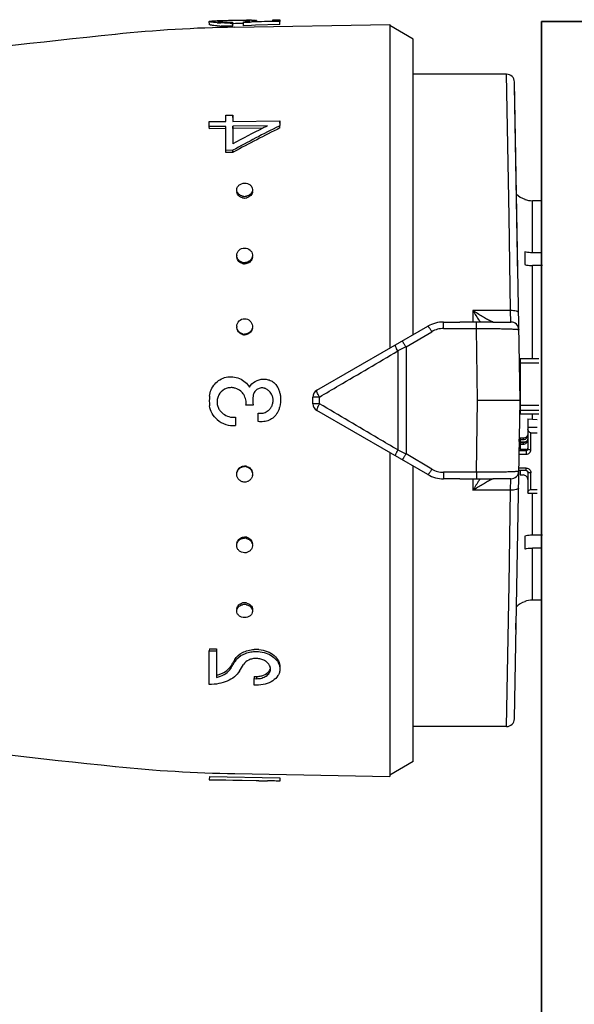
# Model space of a CAD drawing. Header units: millimetres. Extents: x 1279 to 58476, y -6899 to 74987.
# Tile 120 of 157: x 32385 to 32421, y -5974 to -5912. Entities that reach past the tile are written whole.
import ezdxf

# ---------------------------------------------------------------- set-up
doc = ezdxf.new("R2010")
doc.units = ezdxf.units.MM
doc.layers.add('UT_ZAŘÍZENÍ - OT', color=3, linetype='Continuous', lineweight=35)

msp = doc.modelspace()

# ---------------------------------------------------------------- linework, layer by layer
at = {"color": 0, "linetype": 'Continuous'}
for p, q in [((32397.955, -5911.63), (32397.97, -5911.63)), ((32397.97, -5911.63), (32397.982, -5911.63)), ((32397.971, -5911.69), (32397.97, -5911.644)), ((32398.884, -5911.617), (32398.762, -5911.619)), ((32399.718, -5911.677), (32399.717, -5911.613)), ((32400.006, -5911.682), (32400.308, -5911.673)), ((32400.155, -5911.677), (32400.155, -5911.663)), ((32400.308, -5911.673), (32401.368, -5911.639)), ((32400.318, -5911.619), (32400.319, -5911.672)), ((32401.368, -5911.571), (32401.818, -5911.563)), ((32401.368, -5911.639), (32401.368, -5911.571)), ((32401.818, -5911.668), (32401.369, -5911.683)), ((32401.818, -5911.563), (32401.818, -5911.668)), ((32401.821, -5911.867), (32401.818, -5911.668)), ((32397.322, -5911.877), (32397.318, -5911.677)), ((32398.808, -5911.716), (32398.808, -5911.779)), ((32398.812, -5911.978), (32398.808, -5911.779)), ((32398.885, -5911.817), (32398.81, -5911.818)), ((32398.954, -5912.04), (32408.822, -5911.868)), ((32399.496, -5911.81), (32399.464, -5911.81)), ((32399.494, -5911.75), (32399.494, -5911.697)), ((32399.924, -5911.734), (32399.494, -5911.75)), ((32399.497, -5911.949), (32399.494, -5911.75)), ((32400.014, -5911.93), (32399.497, -5911.949)), ((32400.01, -5911.731), (32399.924, -5911.734)), ((32401.301, -5911.685), (32400.01, -5911.731)), ((32400.272, -5911.921), (32400.014, -5911.93)), ((32401.821, -5911.867), (32400.272, -5911.921)), ((32401.369, -5911.683), (32401.301, -5911.685)), ((32408.822, -5911.868), (32408.822, -5932.513)), ((32410.322, -5912.808), (32408.822, -5911.942)), ((32410.322, -5931.647), (32410.322, -5912.808)), ((32416.267, -5915.042), (32410.322, -5915.042)), ((32416.422, -5924.106), (32416.267, -5915.042)), ((32417.122, -5935.842), (32416.767, -5915.533)), ((32416.983, -5927.908), (32416.772, -5915.783)), ((32398.368, -5917.647), (32398.818, -5917.641)), ((32398.368, -5918.052), (32398.368, -5917.647)), ((32398.818, -5917.641), (32398.818, -5918.047)), ((32398.822, -5917.792), (32398.818, -5917.641)), ((32397.318, -5918.066), (32398.368, -5918.052)), ((32397.318, -5918.377), (32397.318, -5918.066)), ((32398.368, -5918.364), (32397.318, -5918.377)), ((32397.322, -5918.521), (32397.318, -5918.377)), ((32398.372, -5918.508), (32397.322, -5918.521)), ((32398.368, -5919.896), (32398.368, -5918.364)), ((32398.818, -5918.047), (32401.818, -5918.008)), ((32401.032, -5918.33), (32398.818, -5918.358)), ((32398.818, -5918.358), (32398.818, -5919.477)), ((32398.822, -5918.502), (32398.818, -5918.358)), ((32400.739, -5918.478), (32398.822, -5918.502)), ((32398.822, -5918.502), (32398.822, -5919.36)), ((32400.977, -5918.358), (32401.032, -5918.33)), ((32401.818, -5918.32), (32401.762, -5918.348)), ((32401.818, -5918.008), (32401.818, -5918.32)), ((32401.821, -5918.155), (32401.818, -5918.008)), ((32401.821, -5918.464), (32401.818, -5918.32)), ((32398.818, -5919.89), (32398.368, -5919.896)), ((32398.372, -5920.027), (32398.368, -5919.896)), ((32398.822, -5920.022), (32398.372, -5920.027)), ((32398.822, -5920.022), (32398.818, -5919.89)), ((32398.874, -5919.994), (32398.822, -5920.022)), ((32417.422, -5923.006), (32417.422, -5923.019)), ((32417.922, -5926.429), (32417.922, -5923.105)), ((32418.492, -5923.105), (32417.922, -5923.105)), ((32416.524, -5930.117), (32416.422, -5924.106)), ((32417.422, -5926.368), (32417.422, -5927.181)), ((32418.54, -5926.429), (32417.922, -5926.429)), ((32417.922, -5933.168), (32417.922, -5927.242)), ((32418.547, -5927.242), (32417.922, -5927.242)), ((32414.122, -5930.117), (32414.122, -5930.851)), ((32416.524, -5930.117), (32414.122, -5930.117)), ((32416.543, -5930.842), (32416.524, -5930.117)), ((32404.172, -5935.198), (32411.252, -5931.11)), ((32412.252, -5931.257), (32412.252, -5930.842)), ((32412.252, -5930.842), (32413.279, -5930.842)), ((32414.349, -5931.257), (32414.349, -5930.85)), ((32415.386, -5930.842), (32416.543, -5930.842)), ((32409.856, -5932.43), (32411.502, -5931.462)), ((32412.252, -5931.257), (32414.349, -5931.257)), ((32414.421, -5935.842), (32414.349, -5931.257)), ((32409.335, -5932.686), (32409.335, -5938.998)), ((32409.856, -5932.43), (32409.856, -5939.254)), ((32417.122, -5933.168), (32417.122, -5936.69)), ((32417.122, -5933.168), (32418.322, -5933.168)), ((32417.122, -5933.452), (32418.322, -5933.452)), ((32400.108, -5936.145), (32399.658, -5936.145)), ((32403.922, -5936.053), (32403.922, -5935.631)), ((32404.335, -5936.057), (32404.335, -5935.627)), ((32414.349, -5940.427), (32414.421, -5935.842)), ((32417.122, -5935.842), (32414.421, -5935.842)), ((32416.767, -5956.151), (32417.122, -5935.842)), ((32417.122, -5936.148), (32418.322, -5936.148)), ((32400.428, -5937.186), (32400.428, -5936.651)), ((32411.252, -5940.574), (32404.172, -5936.486)), ((32417.122, -5936.463), (32418.322, -5936.463)), ((32417.122, -5936.69), (32418.322, -5936.69)), ((32417.922, -5937.033), (32417.922, -5936.69)), ((32398.998, -5936.913), (32398.998, -5937.448)), ((32417.622, -5937.016), (32417.622, -5938.94)), ((32417.622, -5937.016), (32418.222, -5937.05)), ((32417.622, -5937.547), (32418.222, -5937.547)), ((32417.822, -5938.979), (32417.822, -5937.9)), ((32417.822, -5937.9), (32418.222, -5937.9)), ((32417.076, -5938.457), (32417.082, -5938.134)), ((32417.124, -5938.46), (32417.076, -5938.457)), ((32417.076, -5938.491), (32417.485, -5938.491)), ((32417.122, -5938.246), (32417.122, -5938.491)), ((32417.322, -5938.246), (32417.122, -5938.246)), ((32417.122, -5938.344), (32417.322, -5938.344)), ((32417.122, -5938.539), (32417.122, -5938.98)), ((32417.322, -5938.539), (32417.122, -5938.539)), ((32417.122, -5938.636), (32417.322, -5938.636)), ((32417.322, -5938.246), (32417.322, -5938.344)), ((32417.322, -5938.539), (32417.322, -5938.636)), ((32408.822, -5939.171), (32408.822, -5959.816)), ((32411.502, -5940.223), (32409.856, -5939.254)), ((32417.062, -5939.273), (32417.522, -5939.273)), ((32417.066, -5939.038), (32417.522, -5939.038)), ((32417.122, -5938.882), (32417.069, -5938.882)), ((32417.122, -5938.686), (32417.072, -5938.686)), ((32417.522, -5938.98), (32417.122, -5938.98)), ((32417.522, -5938.98), (32417.522, -5939.273)), ((32410.322, -5958.876), (32410.322, -5940.037)), ((32412.252, -5940.427), (32412.252, -5940.842)), ((32414.349, -5940.427), (32412.252, -5940.427)), ((32414.349, -5940.427), (32414.349, -5940.835)), ((32417.522, -5940.317), (32417.044, -5940.317)), ((32417.522, -5940.156), (32417.047, -5940.156)), ((32417.122, -5940.317), (32417.122, -5940.598)), ((32417.522, -5940.317), (32417.522, -5940.156)), ((32417.622, -5940.411), (32417.622, -5941.765)), ((32417.822, -5941.529), (32417.822, -5940.45)), ((32413.279, -5940.842), (32412.252, -5940.842)), ((32414.122, -5940.833), (32414.122, -5941.567)), ((32416.543, -5940.842), (32415.386, -5940.842)), ((32416.524, -5941.567), (32416.543, -5940.842)), ((32417.122, -5940.598), (32417.322, -5940.598)), ((32416.524, -5941.567), (32414.122, -5941.567)), ((32416.422, -5947.578), (32416.524, -5941.567)), ((32417.622, -5941.765), (32418.222, -5941.765)), ((32417.822, -5941.529), (32418.222, -5941.529)), ((32417.922, -5944.442), (32417.922, -5941.765)), ((32417.422, -5944.503), (32417.422, -5945.316)), ((32418.547, -5944.442), (32417.922, -5944.442)), ((32417.922, -5948.579), (32417.922, -5945.255)), ((32418.54, -5945.255), (32417.922, -5945.255)), ((32416.267, -5956.642), (32416.422, -5947.578)), ((32417.422, -5948.665), (32417.422, -5948.678)), ((32418.492, -5948.579), (32417.922, -5948.579)), ((32416.867, -5950.457), (32416.882, -5949.595)), ((32397.322, -5951.682), (32397.318, -5951.814)), ((32397.318, -5953.956), (32397.318, -5951.814)), ((32397.318, -5951.814), (32397.768, -5951.82)), ((32397.322, -5951.682), (32397.772, -5951.688)), ((32397.772, -5951.688), (32397.768, -5951.82)), ((32397.768, -5951.82), (32397.768, -5953.507)), ((32398.915, -5952.419), (32398.944, -5952.372)), ((32398.944, -5952.372), (32398.94, -5952.509)), ((32398.689, -5952.794), (32398.685, -5952.936)), ((32398.799, -5952.747), (32398.827, -5952.7)), ((32400.171, -5953.44), (32400.168, -5953.586)), ((32400.168, -5953.994), (32400.168, -5953.586)), ((32400.168, -5953.586), (32400.318, -5953.588)), ((32400.171, -5953.44), (32400.321, -5953.442)), ((32400.321, -5953.442), (32400.318, -5953.588)), ((32400.318, -5953.996), (32400.168, -5953.994)), ((32416.267, -5956.642), (32410.322, -5956.642)), ((32410.322, -5958.876), (32408.822, -5959.742)), ((32397.322, -5959.828), (32397.318, -5960.028)), ((32397.322, -5959.828), (32401.821, -5959.906)), ((32398.954, -5959.644), (32408.822, -5959.816)), ((32401.821, -5959.906), (32401.818, -5960.106)), ((32401.821, -5959.917), (32401.818, -5960.117)), ((32397.318, -5960.039), (32397.318, -5960.028)), ((32397.318, -5960.028), (32401.818, -5960.106)), ((32400.468, -5960.094), (32397.318, -5960.039)), ((32400.468, -5960.098), (32400.468, -5960.094)), ((32400.468, -5960.098), (32401.031, -5960.107)), ((32401.818, -5960.106), (32401.818, -5960.117))]:
    msp.add_line(p, q, dxfattribs=at)
for centre, radius, start, end in [((32398.586, -5947.364), 35.74, 91.01238, 91.21551), ((32398.115, -5913.426), 1.789, 94.25337, 94.6326), ((32398.171, -5914.195), 2.559, 93.45872, 94.22835), ((32399.567, -5916.891), 5.28, 88.37447, 89.19799), ((32400.427, -5953.719), 42.126, 90.84632, 91.00332), ((32400.142, -5934.619), 23.023, 90.56986, 90.83886), ((32400.042, -5924.823), 13.227, 90.13111, 90.55891), ((32400.524, -6002.027), 90, 91, 95.86353), ((32398.437, -5903.201), 8.577, 265.82558, 266.62577), ((32398.438, -5903.35), 8.626, 265.85586, 266.65073), ((32398.51, -5901.947), 9.833, 266.63176, 267.39596), ((32398.511, -5902.079), 9.899, 266.65673, 267.41559), ((32398.591, -5899.237), 12.544, 270.2757, 270.99142), ((32398.634, -5901.688), 10.03, 270.37671, 270.99382), ((32399.045, -5905.289), 6.424, 274.00652, 274.76218), ((32399.131, -5906.331), 5.379, 274.77014, 275.5791), ((32442.41, -6409.882), 500, 95.86353, 99.2151), ((32416.267, -5915.542), 0.5, 1.00273, 90.00005), ((32449.107, -6012.282), 105.191, 116.74897, 118.55954), ((32448.651, -6012.945), 105.923, 116.89327, 118.06457), ((32448.843, -6012.659), 105.279, 116.52799, 118.3353), ((32445.739, -6007.258), 99.533, 116.72558, 116.87901), ((32399.411, -5922.522), 0.34, 181.83857, 189.22993), ((32399.564, -5922.252), 0.578, 257.40046, 263.77919), ((32399.567, -5922.355), 0.583, 257.43846, 263.79562), ((32399.563, -5922.263), 0.567, 263.76903, 270.51539), ((32399.566, -5922.365), 0.572, 263.78497, 270.51556), ((32399.562, -5922.252), 0.577, 270.61415, 283.65474), ((32399.565, -5922.355), 0.582, 270.61233, 283.61615), ((32399.742, -5922.513), 0.33, 0.0012, 1.80344), ((32417.922, -5921.592), 1.5, 226.64917, 250.52878), ((32417.924, -5921.596), 1.509, 250.58004, 269.92942), ((32399.483, -5926.593), 0.415, 180.00363, 182.62681), ((32399.654, -5926.662), 0.417, 351.68515, 359.95596), ((32399.567, -5926.529), 0.529, 255.90699, 262.90203), ((32399.57, -5926.597), 0.533, 255.94846, 262.92018), ((32399.565, -5926.543), 0.515, 262.89641, 270.33517), ((32399.568, -5926.611), 0.519, 262.91395, 270.33539), ((32434.905, -5917.595), 24.264, 211.06983, 212.81472), ((32399.539, -5931.127), 0.471, 180.01487, 185.18459), ((32412.252, -5932.842), 2, 90, 120), ((32430.948, -5920.14), 19.559, 212.83138, 213.19135), ((32416.543, -5931.342), 0.5, 0.9973, 89.99995), ((32399.569, -5931.117), 0.505, 254.94557, 262.29746), ((32399.572, -5931.148), 0.509, 254.989, 262.3166), ((32399.567, -5931.134), 0.488, 262.29512, 270.14263), ((32399.57, -5931.164), 0.492, 262.31359, 270.14288), ((32412.253, -5932.735), 1.479, 90.0293, 120.51258), ((32517.417, -6151.803), 244.324, 116.11937, 116.25551), ((32417.022, -5933.998), 0.0994, 313.59217, 359.98031), ((32417.022, -5933.986), 0.301, 284.00989, 289.44256), ((32398.715, -5935.905), 0.878, 79.26214, 86.10486), ((32398.705, -5935.954), 0.927, 73.07928, 79.21627), ((32398.701, -5935.992), 0.963, 41.07571, 50.01192), ((32398.695, -5935.996), 0.97, 32.46127, 41.04427), ((32400.677, -5935.62), 0.576, 71.25318, 78.39725), ((32400.679, -5935.613), 0.569, 63.84048, 71.25521), ((32400.554, -5935.849), 0.836, 39.13046, 49.82845), ((32400.561, -5935.844), 0.828, 29.69129, 39.12926), ((32400.757, -5935.543), 1.078, 27.84061, 34.02965), ((32400.762, -5935.541), 1.073, 21.6663, 27.84286), ((32400.779, -5935.534), 1.054, 15.21143, 21.66816), ((32399.867, -5935.781), 1.999, 11.83461, 15.19202), ((32404.422, -5935.631), 0.5, 120, 180), ((32417.022, -5935.614), 0.3, 70.55401, 72.35353), ((32399.98, -5935.842), 2.661, 174.20363, 187.38301), ((32402.404, -5935.842), 2.316, 172.81682, 187.51949), ((32404.422, -5936.053), 0.5, 180, 240), ((32398.709, -5935.948), 0.893, 214.11402, 220.95302), ((32398.879, -5935.799), 1.119, 220.98571, 227.22441), ((32400.57, -5935.879), 0.785, 259.56156, 266.77563), ((32400.557, -5935.84), 0.831, 307.97112, 320.9467), ((32400.55, -5935.834), 0.841, 320.92395, 328.11089), ((32400.599, -5935.98), 1.247, 328.36326, 330.5708), ((32400.613, -5935.987), 1.23, 330.55262, 339.45926), ((32400.659, -5936.005), 1.181, 339.47291, 345.3977), ((32398.881, -5935.808), 1.644, 229.79423, 274.1007), ((32398.88, -5935.816), 1.104, 269.87405, 276.1358), ((32417.332, -5938.049), 0.29, 325.94596, 359.95559), ((32517.417, -5719.881), 244.324, 243.74449, 243.88063), ((32399.566, -5940.551), 0.489, 81.95126, 89.79291), ((32399.57, -5940.52), 0.493, 81.96974, 89.79318), ((32399.564, -5940.569), 0.507, 74.61727, 81.95392), ((32399.567, -5940.538), 0.51, 74.66061, 81.97306), ((32412.253, -5938.949), 1.479, 239.48743, 269.97069), ((32416.543, -5940.342), 0.5, 270, 359), ((32417.534, -5940.411), 0.0882, 0.03691, 8.66078), ((32399.587, -5940.559), 0.481, 352.20997, 354.91531), ((32412.252, -5938.842), 2, 240, 270), ((32434.826, -5954.04), 24.171, 147.18194, 148.9335), ((32431.29, -5951.767), 19.968, 146.8123, 147.16491), ((32399.564, -5945.142), 0.516, 82.18024, 89.60747), ((32399.568, -5945.074), 0.52, 82.19776, 89.60771), ((32399.562, -5945.159), 0.533, 75.22208, 82.18643), ((32399.566, -5945.09), 0.537, 75.26335, 82.20456), ((32417.922, -5950.092), 1.5, 109.47122, 133.35083), ((32417.924, -5950.088), 1.509, 90.07058, 109.41996), ((32399.411, -5949.162), 0.34, 170.77007, 178.16143), ((32399.563, -5949.428), 0.574, 89.52764, 102.6205), ((32399.567, -5949.326), 0.579, 90.47615, 102.57666), ((32399.566, -5949.31), 0.563, 89.46365, 90.42767), ((32399.562, -5949.423), 0.569, 82.70603, 89.43816), ((32399.566, -5949.321), 0.574, 82.72194, 89.43835), ((32399.561, -5949.438), 0.584, 76.3765, 82.71678), ((32399.564, -5949.335), 0.588, 76.41423, 82.73319), ((32399.742, -5949.171), 0.33, 358.19656, 359.9988), ((32400.299, -5953.666), 1.949, 89.34777, 93.68224), ((32400.298, -5953.698), 1.981, 84.74512, 89.3338), ((32359.394, -5928.791), 46.046, 328.85211, 329.1259), ((32399.808, -5953.024), 1.009, 142.68913, 149.33475), ((32399.903, -5953.096), 1.129, 136.6726, 142.69573), ((32397.819, -5952.248), 1.027, 315.49883, 321.71461), ((32397.898, -5952.31), 0.927, 321.71489, 328.50896), ((32360.268, -5929.654), 44.921, 328.78337, 329.0635), ((32360.746, -5929.608), 44.466, 328.57088, 328.85214), ((32358.546, -5928.623), 46.929, 329.13232, 329.40315), ((32361.014, -5929.727), 44.808, 328.5423, 329.17295), ((32400.759, -5952.966), 0.458, 358.60453, 6.96692), ((32397.384, -5951.638), 1.908, 281.62893, 285.76186), ((32442.41, -5461.802), 500, 260.77609, 264.13647), ((32416.267, -5956.142), 0.5, 270, 359), ((32400.524, -5869.657), 90, 264.13647, 269)]:
    msp.add_arc(centre, radius, start, end, dxfattribs=at)
at = {"color": 0, "linetype": 'Continuous', "extrusion": (0, 0, -1)}
for centre, major_axis, ratio, start_param, end_param in [((32417.822, -5937.665), (0, -0.235), 0.85043, 0, 1.570796), ((32417.822, -5941.686), (0.2, 0), 0.785695, 3.141593, 4.712389)]:
    msp.add_ellipse(centre, major_axis=major_axis, ratio=ratio, start_param=start_param, end_param=end_param, dxfattribs=at)
at = {"color": 0, "linetype": 'Continuous'}
for points, knots in [([(32397.318, -5911.677), (32397.318, -5911.674), (32397.326, -5911.667), (32397.333, -5911.665), (32397.338, -5911.664)], [0, 0, 0, 0, 0.34526, 1, 1, 1, 1]), ([(32397.338, -5911.664), (32397.342, -5911.663), (32397.362, -5911.657), (32397.382, -5911.653), (32397.398, -5911.652)], [0, 0, 0, 0, 0.194984, 1, 1, 1, 1]), ([(32397.398, -5911.652), (32397.454, -5911.645), (32397.598, -5911.639), (32397.741, -5911.635), (32397.828, -5911.633)], [0, 0, 0, 0, 0.393124, 1, 1, 1, 1]), ([(32397.97, -5911.644), (32397.955, -5911.645), (32397.929, -5911.647), (32397.896, -5911.651), (32397.875, -5911.656), (32397.863, -5911.66), (32397.861, -5911.663)], [0, 0, 0, 0, 0.402142, 0.703286, 0.901798, 1, 1, 1, 1]), ([(32397.861, -5911.663), (32397.861, -5911.663), (32397.861, -5911.664), (32397.861, -5911.664), (32397.861, -5911.665)], [0, 0, 0, 0, 0.519614, 1, 1, 1, 1]), ([(32397.861, -5911.665), (32397.861, -5911.666), (32397.866, -5911.67), (32397.882, -5911.676), (32397.92, -5911.684), (32397.982, -5911.692), (32398.031, -5911.696), (32398.059, -5911.698)], [0, 0, 0, 0, 0.026104, 0.078509, 0.271488, 0.580502, 1, 1, 1, 1]), ([(32398.762, -5911.619), (32398.623, -5911.621), (32398.374, -5911.627), (32398.125, -5911.634), (32398.016, -5911.64)], [0, 0, 0, 0, 0.5608, 1, 1, 1, 1]), ([(32399.462, -5911.61), (32399.418, -5911.61), (32399.226, -5911.611), (32399.033, -5911.614), (32398.884, -5911.617)], [0, 0, 0, 0, 0.228486, 1, 1, 1, 1]), ([(32399.641, -5911.612), (32399.627, -5911.611), (32399.568, -5911.611), (32399.508, -5911.61), (32399.462, -5911.61)], [0, 0, 0, 0, 0.229978, 1, 1, 1, 1]), ([(32399.654, -5911.684), (32399.692, -5911.68), (32399.757, -5911.673), (32399.833, -5911.662), (32399.878, -5911.653), (32399.901, -5911.647), (32399.913, -5911.642), (32399.92, -5911.637), (32399.92, -5911.635)], [0, 0, 0, 0, 0.416564, 0.727805, 0.840468, 0.923103, 0.975235, 1, 1, 1, 1]), ([(32399.828, -5911.617), (32399.82, -5911.617), (32399.783, -5911.615), (32399.746, -5911.614), (32399.717, -5911.613)], [0, 0, 0, 0, 0.216654, 1, 1, 1, 1]), ([(32399.896, -5911.625), (32399.892, -5911.624), (32399.869, -5911.62), (32399.846, -5911.619), (32399.828, -5911.617)], [0, 0, 0, 0, 0.191517, 1, 1, 1, 1]), ([(32399.92, -5911.635), (32399.92, -5911.632), (32399.91, -5911.627), (32399.902, -5911.626), (32399.896, -5911.625)], [0, 0, 0, 0, 0.306489, 1, 1, 1, 1]), ([(32400.155, -5911.663), (32400.144, -5911.664), (32400.094, -5911.672), (32400.044, -5911.678), (32400.006, -5911.682)], [0, 0, 0, 0, 0.219199, 1, 1, 1, 1]), ([(32400.012, -5911.596), (32400.027, -5911.596), (32400.079, -5911.596), (32400.131, -5911.597), (32400.168, -5911.598)], [0, 0, 0, 0, 0.28218, 1, 1, 1, 1]), ([(32400.318, -5911.619), (32400.318, -5911.624), (32400.3, -5911.632), (32400.272, -5911.64), (32400.218, -5911.652), (32400.178, -5911.659), (32400.155, -5911.663)], [0, 0, 0, 0, 0.080473, 0.272652, 0.58028, 1, 1, 1, 1]), ([(32400.168, -5911.598), (32400.179, -5911.598), (32400.212, -5911.599), (32400.245, -5911.602), (32400.268, -5911.604)], [0, 0, 0, 0, 0.312325, 1, 1, 1, 1]), ([(32400.268, -5911.604), (32400.28, -5911.606), (32400.297, -5911.608), (32400.313, -5911.613), (32400.318, -5911.617), (32400.318, -5911.619)], [0, 0, 0, 0, 0.708486, 0.898996, 1, 1, 1, 1]), ([(32397.812, -5911.755), (32397.743, -5911.75), (32397.645, -5911.741), (32397.523, -5911.727), (32397.452, -5911.717), (32397.397, -5911.707), (32397.355, -5911.697), (32397.332, -5911.69), (32397.318, -5911.681), (32397.318, -5911.677)], [0, 0, 0, 0, 0.415889, 0.585993, 0.728367, 0.841268, 0.923827, 0.975949, 1, 1, 1, 1]), ([(32397.814, -5911.954), (32397.745, -5911.948), (32397.647, -5911.94), (32397.526, -5911.926), (32397.455, -5911.916), (32397.4, -5911.906), (32397.358, -5911.896), (32397.335, -5911.889), (32397.322, -5911.881), (32397.322, -5911.877)], [0, 0, 0, 0, 0.416026, 0.586157, 0.728535, 0.841423, 0.923955, 0.976034, 1, 1, 1, 1]), ([(32398.059, -5911.698), (32398.103, -5911.702), (32398.316, -5911.716), (32398.53, -5911.719), (32398.7, -5911.718)], [0, 0, 0, 0, 0.202928, 1, 1, 1, 1]), ([(32398.651, -5911.781), (32398.6, -5911.781), (32398.404, -5911.781), (32398.208, -5911.776), (32398.063, -5911.769)], [0, 0, 0, 0, 0.261385, 1, 1, 1, 1]), ([(32398.812, -5911.978), (32398.747, -5911.979), (32398.498, -5911.981), (32398.248, -5911.976), (32398.065, -5911.968)], [0, 0, 0, 0, 0.261104, 1, 1, 1, 1]), ([(32399.464, -5911.81), (32399.42, -5911.81), (32399.227, -5911.811), (32399.034, -5911.814), (32398.885, -5911.817)], [0, 0, 0, 0, 0.228577, 1, 1, 1, 1]), ([(32399.068, -5922.422), (32399.066, -5922.366), (32399.093, -5922.25), (32399.205, -5922.106), (32399.373, -5922.013), (32399.502, -5921.99), (32399.568, -5921.989)], [0, 0, 0, 0, 0.229393, 0.470966, 0.729703, 1, 1, 1, 1]), ([(32399.568, -5921.989), (32399.632, -5921.989), (32399.757, -5922.008), (32399.921, -5922.092), (32400.035, -5922.226), (32400.066, -5922.337), (32400.068, -5922.391)], [0, 0, 0, 0, 0.270385, 0.528616, 0.769944, 1, 1, 1, 1]), ([(32399.172, -5922.668), (32399.141, -5922.634), (32399.091, -5922.557), (32399.07, -5922.466), (32399.068, -5922.422)], [0, 0, 0, 0, 0.509651, 1, 1, 1, 1]), ([(32399.441, -5922.923), (32399.351, -5922.903), (32399.183, -5922.824), (32399.089, -5922.659), (32399.076, -5922.576)], [0, 0, 0, 0, 0.524629, 1, 1, 1, 1]), ([(32399.438, -5922.816), (32399.412, -5922.81), (32399.314, -5922.781), (32399.223, -5922.724), (32399.172, -5922.668)], [0, 0, 0, 0, 0.260211, 1, 1, 1, 1]), ([(32399.964, -5922.66), (32399.947, -5922.679), (32399.872, -5922.75), (32399.774, -5922.795), (32399.698, -5922.814)], [0, 0, 0, 0, 0.24218, 1, 1, 1, 1]), ([(32400.071, -5922.513), (32400.071, -5922.604), (32399.986, -5922.801), (32399.802, -5922.897), (32399.702, -5922.921)], [0, 0, 0, 0, 0.47302, 1, 1, 1, 1]), ([(32400.068, -5922.391), (32400.069, -5922.439), (32400.051, -5922.538), (32399.997, -5922.623), (32399.964, -5922.66)], [0, 0, 0, 0, 0.488775, 1, 1, 1, 1]), ([(32399.068, -5926.593), (32399.068, -5926.532), (32399.096, -5926.408), (32399.207, -5926.252), (32399.374, -5926.15), (32399.503, -5926.125), (32399.568, -5926.125)], [0, 0, 0, 0, 0.241806, 0.488407, 0.741812, 1, 1, 1, 1]), ([(32399.135, -5926.826), (32399.126, -5926.809), (32399.09, -5926.743), (32399.071, -5926.668), (32399.068, -5926.612)], [0, 0, 0, 0, 0.253103, 1, 1, 1, 1]), ([(32399.441, -5927.115), (32399.349, -5927.092), (32399.176, -5926.997), (32399.089, -5926.819), (32399.076, -5926.729)], [0, 0, 0, 0, 0.510101, 1, 1, 1, 1]), ([(32399.568, -5926.125), (32399.691, -5926.124), (32399.884, -5926.191), (32400.033, -5926.389), (32400.065, -5926.508), (32400.067, -5926.567)], [0, 0, 0, 0, 0.507384, 0.755665, 1, 1, 1, 1]), ([(32400.067, -5926.722), (32400.054, -5926.812), (32399.967, -5926.992), (32399.794, -5927.089), (32399.702, -5927.113)], [0, 0, 0, 0, 0.489899, 1, 1, 1, 1]), ([(32400.067, -5926.567), (32400.07, -5926.617), (32400.06, -5926.686), (32400.036, -5926.749), (32400.029, -5926.765)], [0, 0, 0, 0, 0.747031, 1, 1, 1, 1]), ([(32417.922, -5926.429), (32417.879, -5926.429), (32417.711, -5926.424), (32417.544, -5926.399), (32417.422, -5926.368)], [0, 0, 0, 0, 0.252472, 1, 1, 1, 1]), ([(32399.438, -5927.042), (32399.376, -5927.027), (32399.257, -5926.974), (32399.168, -5926.879), (32399.135, -5926.826)], [0, 0, 0, 0, 0.506643, 1, 1, 1, 1]), ([(32400.029, -5926.765), (32400, -5926.832), (32399.907, -5926.954), (32399.77, -5927.021), (32399.698, -5927.04)], [0, 0, 0, 0, 0.492845, 1, 1, 1, 1]), ([(32417.422, -5927.181), (32417.462, -5927.192), (32417.626, -5927.227), (32417.795, -5927.242), (32417.922, -5927.242)], [0, 0, 0, 0, 0.247091, 1, 1, 1, 1]), ([(32415.242, -5930.778), (32415.159, -5930.738), (32414.982, -5930.645), (32414.606, -5930.429), (32414.317, -5930.247), (32414.122, -5930.117)], [0, 0, 0, 0, 0.213248, 0.460801, 1, 1, 1, 1]), ([(32417.024, -5930.246), (32417.024, -5930.236), (32417.015, -5930.214), (32416.982, -5930.191), (32416.935, -5930.169), (32416.845, -5930.141), (32416.706, -5930.121), (32416.588, -5930.116), (32416.524, -5930.117)], [0, 0, 0, 0, 0.054454, 0.124226, 0.220024, 0.341181, 0.645763, 1, 1, 1, 1]), ([(32399.068, -5931.127), (32399.068, -5931.001), (32399.176, -5930.737), (32399.441, -5930.632), (32399.568, -5930.631)], [0, 0, 0, 0, 0.49811, 1, 1, 1, 1]), ([(32399.568, -5930.631), (32399.689, -5930.631), (32399.939, -5930.722), (32400.055, -5930.963), (32400.066, -5931.082)], [0, 0, 0, 0, 0.501804, 1, 1, 1, 1]), ([(32411.502, -5931.462), (32411.481, -5931.441), (32411.45, -5931.394), (32411.416, -5931.32), (32411.377, -5931.257), (32411.339, -5931.206), (32411.308, -5931.164), (32411.283, -5931.133), (32411.268, -5931.116), (32411.255, -5931.108), (32411.252, -5931.11)], [0, 0, 0, 0, 0.198142, 0.388892, 0.560134, 0.707991, 0.828678, 0.918542, 0.975091, 1, 1, 1, 1]), ([(32414.349, -5930.85), (32414.17, -5930.851), (32413.813, -5930.85), (32413.456, -5930.842), (32413.279, -5930.842)], [0, 0, 0, 0, 0.502804, 1, 1, 1, 1]), ([(32415.386, -5930.842), (32415.306, -5930.842), (32414.96, -5930.843), (32414.615, -5930.847), (32414.349, -5930.85)], [0, 0, 0, 0, 0.230893, 1, 1, 1, 1]), ([(32415.321, -5930.814), (32415.315, -5930.811), (32415.289, -5930.8), (32415.262, -5930.788), (32415.242, -5930.778)], [0, 0, 0, 0, 0.229765, 1, 1, 1, 1]), ([(32415.352, -5930.826), (32415.35, -5930.825), (32415.339, -5930.821), (32415.329, -5930.817), (32415.321, -5930.814)], [0, 0, 0, 0, 0.235586, 1, 1, 1, 1]), ([(32415.411, -5930.842), (32415.403, -5930.842), (32415.383, -5930.837), (32415.364, -5930.831), (32415.352, -5930.826)], [0, 0, 0, 0, 0.393757, 1, 1, 1, 1]), ([(32399.441, -5931.639), (32399.358, -5931.617), (32399.201, -5931.531), (32399.112, -5931.375), (32399.089, -5931.293)], [0, 0, 0, 0, 0.50198, 1, 1, 1, 1]), ([(32399.438, -5931.605), (32399.365, -5931.585), (32399.226, -5931.513), (32399.136, -5931.386), (32399.107, -5931.317)], [0, 0, 0, 0, 0.50114, 1, 1, 1, 1]), ([(32400.05, -5931.252), (32400.028, -5931.335), (32399.938, -5931.492), (32399.781, -5931.581), (32399.698, -5931.604)], [0, 0, 0, 0, 0.49918, 1, 1, 1, 1]), ([(32400.067, -5931.226), (32400.054, -5931.321), (32399.97, -5931.508), (32399.795, -5931.613), (32399.702, -5931.639)], [0, 0, 0, 0, 0.498032, 1, 1, 1, 1]), ([(32414.349, -5931.257), (32414.525, -5931.256), (32414.871, -5931.256), (32415.371, -5931.259), (32415.832, -5931.265), (32416.182, -5931.272), (32416.43, -5931.28), (32416.586, -5931.286), (32416.72, -5931.292), (32416.832, -5931.299), (32416.92, -5931.307), (32416.983, -5931.314), (32417.022, -5931.321), (32417.038, -5931.327), (32417.043, -5931.331), (32417.043, -5931.333)], [0, 0, 0, 0, 0.195605, 0.383531, 0.55643, 0.707585, 0.773165, 0.831259, 0.881323, 0.92293, 0.955723, 0.979458, 0.994025, 0.997954, 1, 1, 1, 1]), ([(32409.335, -5932.686), (32409.309, -5932.639), (32409.272, -5932.571), (32409.229, -5932.484), (32409.204, -5932.429), (32409.185, -5932.384), (32409.173, -5932.349), (32409.168, -5932.327), (32409.168, -5932.313), (32409.171, -5932.311)], [0, 0, 0, 0, 0.389691, 0.560136, 0.707341, 0.827183, 0.916538, 0.973346, 1, 1, 1, 1]), ([(32409.856, -5932.43), (32409.826, -5932.38), (32409.783, -5932.308), (32409.727, -5932.219), (32409.69, -5932.164), (32409.659, -5932.119), (32409.636, -5932.087), (32409.619, -5932.069), (32409.611, -5932.061), (32409.607, -5932.06), (32409.606, -5932.061)], [0, 0, 0, 0, 0.387648, 0.559336, 0.708365, 0.829964, 0.920373, 0.976704, 0.992026, 1, 1, 1, 1]), ([(32404.335, -5935.627), (32404.751, -5935.382), (32406.417, -5934.402), (32408.083, -5933.422), (32409.335, -5932.686)], [0, 0, 0, 0, 0.249365, 1, 1, 1, 1]), ([(32397.332, -5935.573), (32397.346, -5935.431), (32397.421, -5935.149), (32397.728, -5934.661), (32398.378, -5934.269), (32399.135, -5934.344), (32399.619, -5934.657), (32399.805, -5934.881), (32399.878, -5935.004)], [0, 0, 0, 0, 0.125806, 0.251598, 0.500158, 0.748611, 0.874302, 1, 1, 1, 1]), ([(32399.878, -5935.004), (32399.966, -5934.852), (32400.222, -5934.589), (32400.66, -5934.46), (32401.012, -5934.492), (32401.263, -5934.582), (32401.484, -5934.732), (32401.601, -5934.867), (32401.651, -5934.94)], [0, 0, 0, 0, 0.249691, 0.498274, 0.623384, 0.748679, 0.874168, 1, 1, 1, 1]), ([(32398.774, -5935.029), (32398.691, -5935.024), (32398.521, -5935.036), (32398.203, -5935.152), (32397.949, -5935.401), (32397.826, -5935.717), (32397.8, -5935.973), (32397.846, -5936.225), (32397.922, -5936.379), (32397.969, -5936.449)], [0, 0, 0, 0, 0.124702, 0.249421, 0.497433, 0.62303, 0.748788, 0.874419, 1, 1, 1, 1]), ([(32399.658, -5936.145), (32399.674, -5936.03), (32399.665, -5935.793), (32399.576, -5935.573), (32399.514, -5935.475)], [0, 0, 0, 0, 0.500135, 1, 1, 1, 1]), ([(32400.793, -5935.055), (32400.716, -5935.04), (32400.554, -5935.04), (32400.332, -5935.14), (32400.169, -5935.319), (32400.116, -5935.474), (32400.106, -5935.552)], [0, 0, 0, 0, 0.248903, 0.498305, 0.748695, 1, 1, 1, 1]), ([(32401.264, -5936.278), (32401.302, -5936.216), (32401.364, -5936.079), (32401.396, -5935.858), (32401.372, -5935.636), (32401.317, -5935.497), (32401.28, -5935.433)], [0, 0, 0, 0, 0.249892, 0.499949, 0.75024, 1, 1, 1, 1]), ([(32401.824, -5935.371), (32401.84, -5935.448), (32401.886, -5935.757), (32401.861, -5936.076), (32401.802, -5936.303)], [0, 0, 0, 0, 0.250786, 1, 1, 1, 1]), ([(32404.335, -5935.627), (32404.306, -5935.575), (32404.256, -5935.479), (32404.198, -5935.351), (32404.168, -5935.263), (32404.162, -5935.217), (32404.167, -5935.2), (32404.172, -5935.198)], [0, 0, 0, 0, 0.377895, 0.69297, 0.905251, 0.965919, 1, 1, 1, 1]), ([(32404.335, -5935.627), (32404.307, -5935.627), (32404.253, -5935.627), (32404.174, -5935.627), (32404.104, -5935.628), (32404.043, -5935.628), (32403.999, -5935.628), (32403.97, -5935.629), (32403.953, -5935.629), (32403.94, -5935.63), (32403.93, -5935.63), (32403.926, -5935.631), (32403.922, -5935.63), (32403.922, -5935.631)], [0, 0, 0, 0, 0.203374, 0.394866, 0.56769, 0.716771, 0.837685, 0.88646, 0.926896, 0.958626, 0.981467, 0.99529, 1, 1, 1, 1]), ([(32404.335, -5936.057), (32404.307, -5936.057), (32404.253, -5936.057), (32404.174, -5936.057), (32404.104, -5936.057), (32404.043, -5936.056), (32403.999, -5936.056), (32403.97, -5936.055), (32403.953, -5936.055), (32403.94, -5936.054), (32403.93, -5936.055), (32403.926, -5936.053), (32403.922, -5936.054), (32403.922, -5936.053)], [0, 0, 0, 0, 0.203374, 0.394866, 0.56769, 0.716771, 0.837685, 0.88646, 0.926896, 0.958626, 0.981467, 0.99529, 1, 1, 1, 1]), ([(32404.335, -5936.057), (32404.306, -5936.109), (32404.256, -5936.205), (32404.198, -5936.333), (32404.168, -5936.421), (32404.162, -5936.467), (32404.167, -5936.484), (32404.172, -5936.486)], [0, 0, 0, 0, 0.377895, 0.69297, 0.905251, 0.965919, 1, 1, 1, 1]), ([(32409.335, -5938.998), (32408.917, -5938.752), (32407.25, -5937.773), (32405.584, -5936.792), (32404.335, -5936.057)], [0, 0, 0, 0, 0.250578, 1, 1, 1, 1]), ([(32397.819, -5937.064), (32397.69, -5936.954), (32397.471, -5936.683), (32397.362, -5936.352), (32397.34, -5936.184)], [0, 0, 0, 0, 0.49938, 1, 1, 1, 1]), ([(32398.119, -5936.621), (32398.221, -5936.715), (32398.46, -5936.867), (32398.74, -5936.919), (32398.878, -5936.92)], [0, 0, 0, 0, 0.500561, 1, 1, 1, 1]), ([(32401.66, -5936.634), (32401.598, -5936.735), (32401.443, -5936.921), (32401.137, -5937.118), (32400.788, -5937.214), (32400.545, -5937.208), (32400.428, -5937.186)], [0, 0, 0, 0, 0.249964, 0.499879, 0.749906, 1, 1, 1, 1]), ([(32400.526, -5936.663), (32400.622, -5936.668), (32400.818, -5936.645), (32400.993, -5936.554), (32401.068, -5936.495)], [0, 0, 0, 0, 0.50069, 1, 1, 1, 1]), ([(32417.622, -5937.952), (32417.622, -5937.99), (32417.606, -5938.068), (32417.539, -5938.166), (32417.439, -5938.231), (32417.361, -5938.246), (32417.322, -5938.246)], [0, 0, 0, 0, 0.247784, 0.496832, 0.747734, 1, 1, 1, 1]), ([(32417.322, -5938.344), (32417.371, -5938.344), (32417.469, -5938.32), (32417.545, -5938.252), (32417.572, -5938.212)], [0, 0, 0, 0, 0.501963, 1, 1, 1, 1]), ([(32417.622, -5938.244), (32417.622, -5938.283), (32417.606, -5938.36), (32417.539, -5938.458), (32417.439, -5938.524), (32417.361, -5938.539), (32417.322, -5938.539)], [0, 0, 0, 0, 0.247784, 0.496832, 0.747734, 1, 1, 1, 1]), ([(32417.322, -5938.636), (32417.361, -5938.636), (32417.439, -5938.621), (32417.539, -5938.556), (32417.606, -5938.458), (32417.622, -5938.38), (32417.622, -5938.342)], [0, 0, 0, 0, 0.252266, 0.503168, 0.752216, 1, 1, 1, 1]), ([(32409.335, -5938.998), (32409.309, -5939.045), (32409.272, -5939.113), (32409.229, -5939.2), (32409.204, -5939.255), (32409.185, -5939.3), (32409.173, -5939.336), (32409.168, -5939.357), (32409.168, -5939.371), (32409.171, -5939.373)], [0, 0, 0, 0, 0.389693, 0.560138, 0.707342, 0.827185, 0.916539, 0.973347, 1, 1, 1, 1]), ([(32409.856, -5939.254), (32409.826, -5939.304), (32409.783, -5939.376), (32409.727, -5939.465), (32409.69, -5939.52), (32409.659, -5939.565), (32409.636, -5939.597), (32409.619, -5939.615), (32409.611, -5939.623), (32409.607, -5939.624), (32409.606, -5939.624)], [0, 0, 0, 0, 0.387648, 0.559336, 0.708365, 0.829964, 0.920373, 0.976704, 0.992026, 1, 1, 1, 1]), ([(32417.522, -5938.98), (32417.534, -5938.98), (32417.558, -5938.975), (32417.589, -5938.957), (32417.612, -5938.929), (32417.619, -5938.906), (32417.621, -5938.895)], [0, 0, 0, 0, 0.251925, 0.502849, 0.751924, 1, 1, 1, 1]), ([(32417.522, -5939.038), (32417.535, -5939.038), (32417.561, -5939.033), (32417.594, -5939.011), (32417.617, -5938.979), (32417.622, -5938.953), (32417.622, -5938.94)], [0, 0, 0, 0, 0.252236, 0.503168, 0.752245, 1, 1, 1, 1]), ([(32417.522, -5939.273), (32417.561, -5939.273), (32417.639, -5939.258), (32417.739, -5939.193), (32417.806, -5939.095), (32417.822, -5939.017), (32417.822, -5938.979)], [0, 0, 0, 0, 0.252255, 0.503168, 0.752226, 1, 1, 1, 1]), ([(32417.622, -5938.94), (32417.622, -5938.943), (32417.625, -5938.947), (32417.631, -5938.952), (32417.641, -5938.957), (32417.657, -5938.963), (32417.682, -5938.968), (32417.712, -5938.973), (32417.759, -5938.978), (32417.796, -5938.979), (32417.822, -5938.979)], [0, 0, 0, 0, 0.040706, 0.069574, 0.105554, 0.199505, 0.321626, 0.468167, 0.634164, 1, 1, 1, 1]), ([(32399.568, -5941.053), (32399.499, -5941.053), (32399.361, -5941.023), (32399.189, -5940.902), (32399.082, -5940.721), (32399.064, -5940.582), (32399.07, -5940.514)], [0, 0, 0, 0, 0.25144, 0.501784, 0.751362, 1, 1, 1, 1]), ([(32399.089, -5940.391), (32399.112, -5940.309), (32399.201, -5940.153), (32399.358, -5940.067), (32399.441, -5940.045)], [0, 0, 0, 0, 0.49802, 1, 1, 1, 1]), ([(32399.107, -5940.367), (32399.136, -5940.298), (32399.226, -5940.171), (32399.365, -5940.099), (32399.438, -5940.079)], [0, 0, 0, 0, 0.49886, 1, 1, 1, 1]), ([(32399.698, -5940.08), (32399.781, -5940.103), (32399.938, -5940.192), (32400.028, -5940.349), (32400.05, -5940.432)], [0, 0, 0, 0, 0.50082, 1, 1, 1, 1]), ([(32399.702, -5940.046), (32399.795, -5940.071), (32399.97, -5940.176), (32400.054, -5940.363), (32400.067, -5940.458)], [0, 0, 0, 0, 0.501968, 1, 1, 1, 1]), ([(32411.502, -5940.223), (32411.481, -5940.243), (32411.45, -5940.29), (32411.416, -5940.364), (32411.377, -5940.427), (32411.339, -5940.478), (32411.308, -5940.52), (32411.283, -5940.551), (32411.268, -5940.568), (32411.255, -5940.576), (32411.252, -5940.574)], [0, 0, 0, 0, 0.198108, 0.388908, 0.560156, 0.708001, 0.828682, 0.918545, 0.975091, 1, 1, 1, 1]), ([(32417.043, -5940.351), (32417.043, -5940.353), (32417.038, -5940.357), (32417.022, -5940.363), (32416.983, -5940.37), (32416.92, -5940.378), (32416.832, -5940.385), (32416.72, -5940.392), (32416.586, -5940.398), (32416.43, -5940.404), (32416.182, -5940.412), (32415.832, -5940.419), (32415.371, -5940.425), (32414.871, -5940.428), (32414.525, -5940.428), (32414.349, -5940.427)], [0, 0, 0, 0, 0.002046, 0.005975, 0.020542, 0.044277, 0.07707, 0.118677, 0.168741, 0.226835, 0.292415, 0.44357, 0.616469, 0.804395, 1, 1, 1, 1]), ([(32417.522, -5940.156), (32417.561, -5940.156), (32417.639, -5940.171), (32417.739, -5940.236), (32417.806, -5940.334), (32417.822, -5940.412), (32417.822, -5940.45)], [0, 0, 0, 0, 0.252255, 0.503168, 0.752226, 1, 1, 1, 1]), ([(32417.522, -5940.317), (32417.534, -5940.317), (32417.559, -5940.321), (32417.59, -5940.34), (32417.612, -5940.366), (32417.619, -5940.387), (32417.621, -5940.398)], [0, 0, 0, 0, 0.26767, 0.525516, 0.768461, 1, 1, 1, 1]), ([(32417.622, -5940.411), (32417.622, -5940.414), (32417.625, -5940.419), (32417.631, -5940.423), (32417.641, -5940.428), (32417.657, -5940.434), (32417.682, -5940.439), (32417.712, -5940.444), (32417.759, -5940.449), (32417.796, -5940.45), (32417.822, -5940.45)], [0, 0, 0, 0, 0.040706, 0.069574, 0.105554, 0.199505, 0.321626, 0.468167, 0.634164, 1, 1, 1, 1]), ([(32400.064, -5940.625), (32400.055, -5940.683), (32400.018, -5940.798), (32399.905, -5940.94), (32399.747, -5941.031), (32399.628, -5941.053), (32399.568, -5941.053)], [0, 0, 0, 0, 0.249231, 0.498303, 0.748586, 1, 1, 1, 1]), ([(32413.279, -5940.842), (32413.456, -5940.842), (32413.813, -5940.834), (32414.17, -5940.833), (32414.349, -5940.835)], [0, 0, 0, 0, 0.497196, 1, 1, 1, 1]), ([(32414.122, -5941.567), (32414.317, -5941.438), (32414.606, -5941.255), (32414.982, -5941.04), (32415.159, -5940.946), (32415.242, -5940.906)], [0, 0, 0, 0, 0.539199, 0.786752, 1, 1, 1, 1]), ([(32414.349, -5940.835), (32414.441, -5940.836), (32414.786, -5940.839), (32415.132, -5940.842), (32415.386, -5940.842)], [0, 0, 0, 0, 0.264643, 1, 1, 1, 1]), ([(32415.242, -5940.906), (32415.272, -5940.892), (32415.323, -5940.869), (32415.375, -5940.848), (32415.397, -5940.844)], [0, 0, 0, 0, 0.595054, 1, 1, 1, 1]), ([(32415.397, -5940.844), (32415.399, -5940.844), (32415.403, -5940.843), (32415.408, -5940.842), (32415.411, -5940.842)], [0, 0, 0, 0, 0.289793, 1, 1, 1, 1]), ([(32417.622, -5940.892), (32417.622, -5940.854), (32417.606, -5940.776), (32417.539, -5940.678), (32417.439, -5940.613), (32417.361, -5940.598), (32417.322, -5940.598)], [0, 0, 0, 0, 0.247784, 0.496832, 0.747734, 1, 1, 1, 1]), ([(32417.024, -5941.438), (32417.024, -5941.448), (32417.015, -5941.47), (32416.982, -5941.493), (32416.935, -5941.515), (32416.845, -5941.543), (32416.706, -5941.564), (32416.588, -5941.568), (32416.524, -5941.567)], [0, 0, 0, 0, 0.054452, 0.124207, 0.219995, 0.341151, 0.645741, 1, 1, 1, 1]), ([(32399.068, -5945.073), (32399.071, -5945.016), (32399.09, -5944.941), (32399.126, -5944.875), (32399.135, -5944.858)], [0, 0, 0, 0, 0.746897, 1, 1, 1, 1]), ([(32399.076, -5944.955), (32399.089, -5944.866), (32399.176, -5944.687), (32399.349, -5944.592), (32399.441, -5944.57)], [0, 0, 0, 0, 0.489899, 1, 1, 1, 1]), ([(32399.135, -5944.858), (32399.168, -5944.805), (32399.257, -5944.71), (32399.376, -5944.658), (32399.438, -5944.642)], [0, 0, 0, 0, 0.493357, 1, 1, 1, 1]), ([(32399.698, -5944.644), (32399.77, -5944.663), (32399.907, -5944.73), (32400, -5944.853), (32400.029, -5944.919)], [0, 0, 0, 0, 0.507155, 1, 1, 1, 1]), ([(32399.702, -5944.571), (32399.794, -5944.595), (32399.967, -5944.692), (32400.054, -5944.872), (32400.067, -5944.962)], [0, 0, 0, 0, 0.510101, 1, 1, 1, 1]), ([(32400.029, -5944.919), (32400.036, -5944.935), (32400.06, -5944.998), (32400.07, -5945.067), (32400.067, -5945.117)], [0, 0, 0, 0, 0.252969, 1, 1, 1, 1]), ([(32417.922, -5944.442), (32417.879, -5944.442), (32417.711, -5944.447), (32417.544, -5944.472), (32417.422, -5944.503)], [0, 0, 0, 0, 0.252472, 1, 1, 1, 1]), ([(32399.568, -5945.56), (32399.501, -5945.559), (32399.369, -5945.533), (32399.199, -5945.426), (32399.089, -5945.263), (32399.066, -5945.135), (32399.068, -5945.073)], [0, 0, 0, 0, 0.258416, 0.511779, 0.758272, 1, 1, 1, 1]), ([(32400.067, -5945.117), (32400.065, -5945.176), (32400.033, -5945.295), (32399.884, -5945.493), (32399.691, -5945.56), (32399.568, -5945.56)], [0, 0, 0, 0, 0.244335, 0.492616, 1, 1, 1, 1]), ([(32417.422, -5945.316), (32417.462, -5945.306), (32417.626, -5945.27), (32417.795, -5945.255), (32417.922, -5945.255)], [0, 0, 0, 0, 0.247091, 1, 1, 1, 1]), ([(32399.568, -5949.695), (32399.502, -5949.694), (32399.373, -5949.671), (32399.205, -5949.578), (32399.093, -5949.434), (32399.066, -5949.318), (32399.068, -5949.262)], [0, 0, 0, 0, 0.270297, 0.529034, 0.770607, 1, 1, 1, 1]), ([(32399.068, -5949.262), (32399.07, -5949.218), (32399.091, -5949.127), (32399.141, -5949.05), (32399.172, -5949.016)], [0, 0, 0, 0, 0.490349, 1, 1, 1, 1]), ([(32399.076, -5949.108), (32399.089, -5949.025), (32399.183, -5948.86), (32399.351, -5948.781), (32399.441, -5948.761)], [0, 0, 0, 0, 0.475371, 1, 1, 1, 1]), ([(32399.172, -5949.016), (32399.189, -5948.998), (32399.264, -5948.928), (32399.362, -5948.885), (32399.438, -5948.868)], [0, 0, 0, 0, 0.241743, 1, 1, 1, 1]), ([(32400.068, -5949.293), (32400.066, -5949.347), (32400.035, -5949.458), (32399.921, -5949.592), (32399.757, -5949.676), (32399.632, -5949.695), (32399.568, -5949.695)], [0, 0, 0, 0, 0.230056, 0.471384, 0.729615, 1, 1, 1, 1]), ([(32399.698, -5948.871), (32399.724, -5948.877), (32399.822, -5948.908), (32399.913, -5948.967), (32399.964, -5949.024)], [0, 0, 0, 0, 0.259523, 1, 1, 1, 1]), ([(32399.702, -5948.763), (32399.802, -5948.787), (32399.986, -5948.883), (32400.071, -5949.08), (32400.071, -5949.171)], [0, 0, 0, 0, 0.52698, 1, 1, 1, 1]), ([(32399.964, -5949.024), (32399.997, -5949.061), (32400.051, -5949.146), (32400.069, -5949.245), (32400.068, -5949.293)], [0, 0, 0, 0, 0.511225, 1, 1, 1, 1]), ([(32398.944, -5952.372), (32399.057, -5952.181), (32399.34, -5951.943), (32399.788, -5951.771), (32400.043, -5951.729), (32400.174, -5951.721)], [0, 0, 0, 0, 0.464053, 0.726092, 1, 1, 1, 1]), ([(32399.082, -5952.322), (32399.229, -5952.166), (32399.523, -5951.985), (32399.959, -5951.867), (32400.198, -5951.848), (32400.318, -5951.849)], [0, 0, 0, 0, 0.473959, 0.733478, 1, 1, 1, 1]), ([(32400.318, -5951.849), (32400.486, -5951.851), (32400.817, -5951.897), (32401.261, -5952.085), (32401.605, -5952.371), (32401.747, -5952.621), (32401.784, -5952.748)], [0, 0, 0, 0, 0.276815, 0.541296, 0.783329, 1, 1, 1, 1]), ([(32400.48, -5951.725), (32400.66, -5951.742), (32401.007, -5951.821), (32401.448, -5952.074), (32401.75, -5952.428), (32401.824, -5952.717), (32401.821, -5952.852)], [0, 0, 0, 0, 0.285569, 0.551478, 0.78834, 1, 1, 1, 1]), ([(32401.164, -5952.746), (32401.133, -5952.682), (32401.04, -5952.559), (32400.846, -5952.421), (32400.608, -5952.328), (32400.345, -5952.29), (32400.08, -5952.311), (32399.77, -5952.405), (32399.568, -5952.56), (32399.491, -5952.689)], [0, 0, 0, 0, 0.110355, 0.232071, 0.363298, 0.500079, 0.636986, 0.768855, 1, 1, 1, 1]), ([(32399.236, -5953.111), (32399.153, -5953.247), (32398.92, -5953.499), (32398.461, -5953.766), (32397.912, -5953.926), (32397.519, -5953.959), (32397.318, -5953.956)], [0, 0, 0, 0, 0.219385, 0.461046, 0.724092, 1, 1, 1, 1]), ([(32397.772, -5953.361), (32397.849, -5953.346), (32398.132, -5953.27), (32398.402, -5953.121), (32398.552, -5952.968)], [0, 0, 0, 0, 0.269283, 1, 1, 1, 1]), ([(32397.902, -5953.475), (32398.067, -5953.428), (32398.368, -5953.299), (32398.607, -5953.065), (32398.685, -5952.936)], [0, 0, 0, 0, 0.53047, 1, 1, 1, 1]), ([(32400.318, -5953.588), (32400.432, -5953.589), (32400.654, -5953.564), (32400.947, -5953.439), (32401.159, -5953.239), (32401.216, -5953.061), (32401.218, -5952.977)], [0, 0, 0, 0, 0.288289, 0.554647, 0.788959, 1, 1, 1, 1]), ([(32401.817, -5952.993), (32401.816, -5953.062), (32401.793, -5953.203), (32401.668, -5953.473), (32401.366, -5953.757), (32400.877, -5953.956), (32400.508, -5953.998), (32400.318, -5953.996)], [0, 0, 0, 0, 0.104904, 0.212347, 0.445391, 0.711352, 1, 1, 1, 1]), ([(32401.114, -5953.125), (32401.126, -5953.109), (32401.172, -5953.043), (32401.202, -5952.968), (32401.213, -5952.91)], [0, 0, 0, 0, 0.259352, 1, 1, 1, 1]), ([(32401.214, -5952.911), (32401.213, -5952.897), (32401.203, -5952.84), (32401.183, -5952.785), (32401.164, -5952.746)], [0, 0, 0, 0, 0.245195, 1, 1, 1, 1]), ([(32401.784, -5952.748), (32401.79, -5952.768), (32401.811, -5952.848), (32401.819, -5952.931), (32401.817, -5952.993)], [0, 0, 0, 0, 0.254201, 1, 1, 1, 1]), ([(32400.321, -5953.442), (32400.401, -5953.443), (32400.559, -5953.43), (32400.841, -5953.354), (32401.03, -5953.232), (32401.114, -5953.125)], [0, 0, 0, 0, 0.273822, 0.536871, 1, 1, 1, 1]), ([(32401.818, -5960.117), (32401.665, -5960.114), (32401.403, -5960.111), (32401.14, -5960.109), (32401.031, -5960.107)], [0, 0, 0, 0, 0.581949, 1, 1, 1, 1])]:
    msp.add_open_spline(points, degree=3, knots=knots, dxfattribs=at)
for points in [[(32399.698, -5927.04), (32399.656, -5927.052), (32399.612, -5927.058), (32399.568, -5927.058)], [(32399.702, -5927.113), (32399.66, -5927.124), (32399.615, -5927.13), (32399.571, -5927.13)], [(32400.066, -5931.082), (32400.071, -5931.139), (32400.065, -5931.197), (32400.05, -5931.252)], [(32399.107, -5931.317), (32399.087, -5931.27), (32399.075, -5931.22), (32399.07, -5931.17)], [(32399.698, -5931.604), (32399.656, -5931.615), (32399.612, -5931.622), (32399.568, -5931.622)], [(32399.702, -5931.639), (32399.66, -5931.65), (32399.615, -5931.656), (32399.571, -5931.657)], [(32399.32, -5935.254), (32399.219, -5935.17), (32399.1, -5935.104), (32398.974, -5935.066)], [(32401.094, -5935.21), (32401.044, -5935.168), (32400.989, -5935.131), (32400.93, -5935.102)], [(32399.07, -5940.514), (32399.075, -5940.464), (32399.087, -5940.414), (32399.107, -5940.367)], [(32399.438, -5940.079), (32399.48, -5940.068), (32399.524, -5940.062), (32399.568, -5940.062)], [(32399.441, -5940.045), (32399.483, -5940.033), (32399.527, -5940.027), (32399.571, -5940.027)], [(32400.05, -5940.432), (32400.065, -5940.487), (32400.071, -5940.545), (32400.066, -5940.602)], [(32399.438, -5944.642), (32399.48, -5944.631), (32399.524, -5944.626), (32399.568, -5944.626)], [(32399.441, -5944.57), (32399.483, -5944.559), (32399.528, -5944.553), (32399.571, -5944.554)]]:
    msp.add_open_spline(points, degree=3, dxfattribs=at)
at = {"layer": 'UT_ZAŘÍZENÍ - OT', "linetype": 'Continuous'}
for p, q in [((32418.492, -5911.683), (32418.492, -6411.683)), ((34218.492, -5911.683), (32418.492, -5911.683))]:
    msp.add_line(p, q, dxfattribs=at)

doc.saveas('drawing.dxf')
